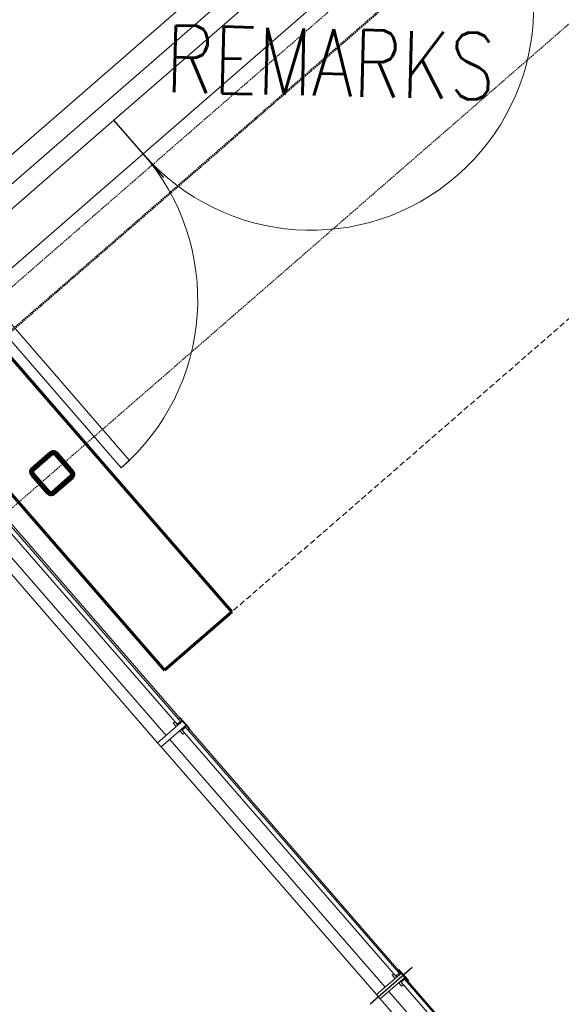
# Model space of a CAD drawing. Header units: millimetres. Extents: x 98667 to 994031, y -2704 to 533009.
# Tile 171 of 256: x 564512 to 566946, y 345277 to 349701. Entities that reach past the tile are written whole.
import ezdxf
from ezdxf.enums import TextEntityAlignment as Align

# ---------------------------------------------------------------- set-up
doc = ezdxf.new("R2010")
doc.units = ezdxf.units.MM
for name, pattern in [('AP03000E0$0$DASHEDX2', [38.1, 25.4, -12.7]), ('AP03000E0$0$HIDDEN', [9.525, 6.35, -3.175]), ('AP03000E0$0$HIDDENX2', [19.05, 12.7, -6.35])]:
    doc.linetypes.add(name, pattern=pattern)
doc.layers.get('Defpoints').update_dxf_attribs({"color": 251})
for name, color, linetype, lineweight in [('A-GLAZ-PRHT', 1, 'Continuous', 15), ('A-GLAZ-SILL', 1, 'Continuous', 15), ('AP03000E0$0$A-BRDG-DOOR', 2, 'Continuous', 20), ('AP03000E0$0$A-BRDG-LEVL', 1, 'Continuous', 15), ('AP03000E0$0$A-BRDG-OVHD', 2, 'AP03000E0$0$DASHEDX2', 20), ('AP03000E0$0$A-DETL-THIK', 6, 'Continuous', 60), ('AP03000E0$0$A-DETL-THIN', 2, 'Continuous', 15), ('AP03000E0$0$A-FLOR-EDGE', 1, 'AP03000E0$0$HIDDENX2', 15), ('AP03000E0$0$A-WALL-FNSH', 1, 'Continuous', 15)]:
    doc.layers.add(name, color=color, linetype=linetype, lineweight=lineweight)
doc.layers.add('AP03000E0$0$A-Slab Edge Guide', color=55, linetype='Continuous', lineweight=15, plot=False)
doc.styles.add('AP9-SW-02-TEXT$0$SOM-TEXT', font='SIMPLEX.shx', dxfattribs={"width": 0.8})

msp = doc.modelspace()

# ---------------------------------------------------------------- linework, layer by layer
at = {"layer": 'A-GLAZ-PRHT', "color": 251}
for p, q in [((563966, 348022.4, 0), (571608.5, 339214.4, 0)), ((564259.4, 347639.5, 0), (565219.7, 346535.1, 0)), ((565234.8, 346548.2, 0), (564274.5, 347652.6, 0)), ((564149.1, 347583.4, 0), (565132.4, 346452.6, 0)), ((565170.1, 346485.4, 0), (564203.2, 347597.3, 0)), ((565245.6, 346551, 0), (565132.4, 346452.6, 0)), ((565262, 346532.1, 0), (565245.6, 346551, 0)), ((565148.8, 346433.7, 0), (565262, 346532.1, 0)), ((565219.7, 346535.1, 0), (565234.8, 346548.2, 0)), ((565132.4, 346452.6, 0), (565148.8, 346433.7, 0)), ((565148.8, 346433.7, 0), (566116.4, 345320.5, 0)), ((566222.1, 345412.4, 0), (566229.6, 345418.9, 0)), ((566238.5, 345393.5, 0), (566246, 345400, 0)), ((566238.5, 345393.5, 0), (566246, 345400, 0)), ((566132.8, 345301.6, 0), (567100.4, 344188.3, 0))]:
    msp.add_line(p, q, dxfattribs=at)
at = {"layer": 'A-GLAZ-PRHT', "color": 251, "elevation": 0}
for points in [[(566203.1, 345403.7), (566218.2, 345416.8), (565257.7, 346521.8), (565242.6, 346508.7), (566203.1, 345403.7)], [(566154.2, 345353.3), (565186.8, 346466.2)], [(566116.4, 345320.5), (566132.8, 345301.6), (566246, 345400), (566229.6, 345418.9), (566229.6, 345418.9), (566116.4, 345320.5)], [(566199.4, 345392.6), (566186.3, 345407.7), (566193.9, 345414.3), (566207, 345399.2)], [(566229.6, 345418.9), (566216.5, 345434), (566209, 345427.4), (566222.1, 345412.3)], [(566246, 345400), (566259.2, 345384.9), (566251.6, 345378.4), (566238.5, 345393.4)], [(566215.9, 345373.8), (566229, 345358.7), (566236.5, 345365.2), (566223.4, 345380.3)], [(567187.1, 344271.6), (567202.2, 344284.7), (566241.8, 345389.7), (566226.7, 345376.6), (567187.1, 344271.6)], [(567138.2, 344221.2), (566170.8, 345334.1)]]:
    msp.add_lwpolyline(points, dxfattribs=at)
at = {"layer": 'A-GLAZ-SILL', "color": 251}
for p, q in [((565232.5, 346566.1, 0), (565224.9, 346559.5, 0)), ((565224.9, 346559.5, 0), (565238.1, 346544.4, 0)), ((565245.6, 346551, 0), (565232.5, 346566.1, 0)), ((565238.1, 346544.5, 0), (565245.6, 346551, 0)), ((565202.3, 346539.8, 0), (565209.8, 346546.4, 0)), ((565215.4, 346524.8, 0), (565202.3, 346539.8, 0)), ((565209.8, 346546.4, 0), (565223, 346531.3, 0)), ((565231.8, 346505.9, 0), (565244.9, 346490.8, 0)), ((565252.5, 346497.3, 0), (565239.4, 346512.4, 0)), ((565254.5, 346525.6, 0), (565262, 346532.1, 0)), ((565254.5, 346525.6, 0), (565262, 346532.1, 0)), ((565267.6, 346510.5, 0), (565254.5, 346525.6, 0)), ((565262, 346532.1, 0), (565275.1, 346517, 0)), ((565275.1, 346517, 0), (565267.6, 346510.5, 0)), ((565244.9, 346490.8, 0), (565252.5, 346497.3, 0))]:
    msp.add_line(p, q, dxfattribs=at)
at = {"layer": 'AP03000E0$0$A-BRDG-DOOR', "color": 251}
for p, q in [((564936, 349250), (565690.7, 349906)), ((565822, 349755.1), (565067.2, 349099)), ((564936, 349250), (564181.3, 348593.9)), ((564973.6, 349282.6), (564936, 349250)), ((564312.5, 348443), (565067.2, 349099)), ((565006.3, 347721.1), (564350.3, 348475.8)), ((564312.5, 348443), (564968.6, 347688.2)), ((564968.6, 347688.2), (565006.3, 347721.1))]:
    msp.add_line(p, q, dxfattribs=at)
for centre, start, end in [((565822, 349755.1), 221.0002, 41.0002), ((564312.6, 348443), 310.9996, 41.0016)]:
    msp.add_arc(centre, 1000, start, end, dxfattribs=at)
at = {"layer": 'AP03000E0$0$A-BRDG-LEVL', "color": 251}
for p, q in [((565607.1, 350078.4), (564048.6, 348723.7)), ((565672.7, 350003), (564087.8, 348625.2))]:
    msp.add_line(p, q, dxfattribs=at)
at = {"layer": 'AP03000E0$0$A-BRDG-OVHD', "color": 251}
msp.add_line((567937.2, 349188.9), (565201.2, 346810.6), dxfattribs=at)
at = {"layer": 'AP03000E0$0$A-DETL-THIK', "color": 251}
for p, q in [((565465.6, 347040.4), (564087.8, 348625.2)), ((563786, 348362.8), (565163.7, 346777.9)), ((564650.9, 347756.5), (564567.9, 347684.3)), ((564657.4, 347749), (564574.4, 347676.8)), ((564743.7, 347665), (564671.5, 347748)), ((564751.3, 347671.5), (564679.1, 347754.5)), ((564565.9, 347656.1), (564638.1, 347573.1)), ((564573.4, 347662.7), (564645.6, 347579.7)), ((564659.7, 347578.7), (564742.7, 347650.9)), ((564666.3, 347571.1), (564749.3, 347643.3)), ((565163.7, 346777.9), (565465.6, 347040.4))]:
    msp.add_line(p, q, dxfattribs=at)
for centre, radius, start, end in [((564664, 347741.4), 20, 41, 131), ((564664, 347741.4), 10, 41, 131), ((564581, 347669.3), 20, 131, 221), ((564581, 347669.3), 10, 131, 221), ((564736.2, 347658.4), 10, 311, 41), ((564736.2, 347658.4), 20, 311, 41), ((564653.1, 347586.2), 20, 221, 311), ((564653.1, 347586.2), 10, 221, 311)]:
    msp.add_arc(centre, radius, start, end, dxfattribs=at)
at = {"layer": 'AP03000E0$0$A-DETL-THIN', "color": 251, "linetype": 'Continuous'}
for p, q in [((564636.6, 347744.1), (564640.3, 347734.1)), ((564646.8, 347753), (564650.5, 347743)), ((564651.9, 347757.4), (564655.7, 347747.4)), ((564664, 347761.4), (564668, 347750.6)), ((564671.3, 347760.1), (564679.1, 347739.3)), ((564585.4, 347699.6), (564589.2, 347689.7)), ((564590.6, 347704.1), (564594.3, 347694.1)), ((564600.8, 347713), (564604.5, 347703)), ((564605.9, 347717.4), (564609.7, 347707.4)), ((564616.1, 347726.3), (564619.9, 347716.3)), ((564621.2, 347730.7), (564625, 347720.8)), ((564631.5, 347739.6), (564635.2, 347729.7)), ((564692.9, 347738.7), (564703, 347711.8)), ((564704.9, 347724.9), (564715, 347698)), ((564561.4, 347673.4), (564569.5, 347652)), ((564570.1, 347686.3), (564573.9, 347676.3)), ((564575.2, 347690.8), (564579, 347680.8)), ((564728.8, 347697.3), (564739, 347670.4)), ((564740.8, 347683.6), (564753.8, 347649)), ((564583.3, 347651.4), (564593.4, 347624.5)), ((564595.3, 347637.6), (564605.4, 347610.7)), ((564699.4, 347613.2), (564703.2, 347603.2)), ((564704.6, 347617.7), (564708.3, 347607.7)), ((564714.8, 347626.6), (564718.5, 347616.6)), ((564719.9, 347631), (564723.6, 347621)), ((564730.1, 347639.9), (564733.9, 347629.9)), ((564735.2, 347644.3), (564739, 347634.4)), ((564745.1, 347654), (564749.2, 347643.2)), ((564619.2, 347610), (564629.4, 347583.1)), ((564631.2, 347596.3), (564640.9, 347570.4)), ((564652.3, 347576.3), (564656, 347566.4)), ((564658.5, 347577.8), (564662.1, 347568.3)), ((564668.8, 347586.6), (564672.5, 347576.6)), ((564673.9, 347591), (564677.6, 347581)), ((564684.1, 347599.9), (564687.9, 347589.9)), ((564689.2, 347604.3), (564693, 347594.4))]:
    msp.add_line(p, q, dxfattribs=at)
at = {"layer": 'AP03000E0$0$A-FLOR-EDGE', "color": 251, "linetype": 'AP03000E0$0$HIDDEN'}
msp.add_line((461507.2, 258989.4), (576977.7, 359366.5), dxfattribs=at)
at = {"layer": 'AP03000E0$0$A-Slab Edge Guide', "color": 251, "linetype": 'AP03000E0$0$HIDDEN'}
msp.add_line((461999.2, 258423.4), (577469.8, 358800.4), dxfattribs=at)
at = {"layer": 'AP03000E0$0$A-WALL-FNSH', "color": 251, "linetype": 'AP03000E0$0$HIDDEN'}
for p, q in [((461602.3, 258880), (577072.8, 359257)), ((461605.6, 258876.2), (577076.1, 359253.3))]:
    msp.add_line(p, q, dxfattribs=at)
at = {"layer": 'Defpoints', "color": 251}
for p, q in [((565159.7, 348992.6), (564936, 349250)), ((566275.6, 345442.2, 0), (566086.9, 345278.2, 0))]:
    msp.add_line(p, q, dxfattribs=at)

# ---------------------------------------------------------------- texts
at = {"color": 251, "style": 'AP9-SW-02-TEXT$0$SOM-TEXT', "width": 0.8, "flags": 1}
msp.add_attdef('REMARKS', text='-', height=300, rotation=358.6287, dxfattribs=at).set_placement((565909.9, 349508.5, 0), align=Align.MIDDLE_CENTER)
msp.add_attdef('REMARKS', text='-', height=300, rotation=358.6287, dxfattribs=at).set_placement((565909.9, 349508.5, 0), align=Align.MIDDLE_CENTER)

doc.saveas('drawing.dxf')
